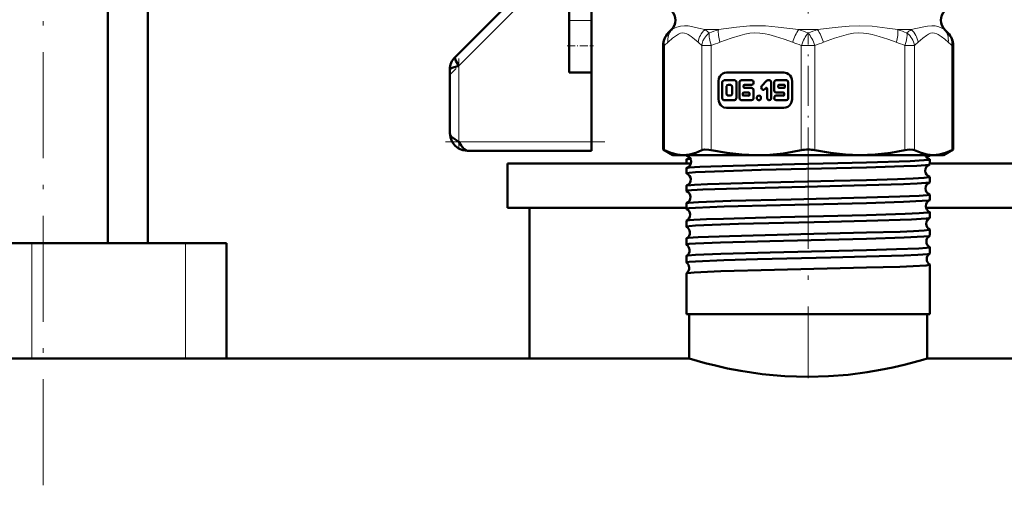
# Model space of a CAD drawing. Extents: x -1595 to 1972, y -1677 to 643.
# Tile 32 of 53: x 62 to 174, y -164 to -112. Entities that reach past the tile are written whole.
import ezdxf

# ---------------------------------------------------------------- set-up
doc = ezdxf.new("R2010")
doc.units = 0
doc.linetypes.add('DASHDOT', pattern=[18.5, 12, -3, 0.5, -3])

msp = doc.modelspace()

# ---------------------------------------------------------------- linework, layer by layer
at = {"color": 7, "linetype": 'DASHDOT', "lineweight": 18}
for p, q in [((65.1, -164.25), (65.1, 164.55)), ((151.57, -80.37), (151.57, -116.06)), ((151.57, -125.51), (151.57, -152.12))]:
    msp.add_line(p, q, dxfattribs=at)
at = {"color": 7, "lineweight": 50}
for p, q in [((72.4, -136.85), (72.4, 90.15)), ((76.92, -136.85), (76.92, 74.15)), ((117.85, -109.62), (111.65, -115.82)), ((124.57, -110.73), (124.57, -111.69)), ((127.07, -110.73), (127.07, -111.69)), ((124.57, -114.55), (124.57, -111.69)), ((127.07, -114.55), (127.07, -111.69)), ((136.13, -112.71), (135.76, -113.08)), ((136.13, -112.71), (135.76, -113.08)), ((167, -112.71), (167.38, -113.08)), ((167, -112.71), (167.38, -113.08)), ((124.57, -117.55), (124.57, -114.55)), ((127.07, -117.55), (127.07, -114.55)), ((135.17, -126.27), (135.17, -114.5)), ((167.96, -126.27), (167.96, -114.5)), ((167.96, -126.27), (167.96, -114.5)), ((111.07, -117.23), (111.07, -124.4)), ((124.57, -117.55), (127.07, -117.55)), ((127.07, -117.55), (127.07, -125.4)), ((148.83, -117.56), (142.35, -117.56)), ((141.43, -118.56), (141.43, -120.56)), ((141.85, -118.69), (141.85, -120.43)), ((143.23, -118.43), (142.09, -118.43)), ((142.76, -118.94), (142.57, -118.94)), ((143.47, -120.43), (143.47, -118.69)), ((143.8, -118.69), (143.8, -120.43)), ((145.17, -118.43), (144.04, -118.43)), ((144.27, -119.2), (144.27, -119.04)), ((144.37, -118.94), (145.17, -118.94)), ((146.86, -118.5), (146.34, -119.07)), ((147.17, -118.43), (147.03, -118.43)), ((147.4, -120.43), (147.4, -118.69)), ((147.72, -118.69), (147.72, -119.56)), ((149.09, -118.43), (147.96, -118.43)), ((148.19, -119.04), (148.19, -119.2)), ((148.86, -118.94), (148.29, -118.94)), ((148.95, -119.2), (148.95, -119.04)), ((149.33, -120.43), (149.33, -118.69)), ((149.76, -120.56), (149.76, -118.56)), ((142.33, -119.2), (142.33, -119.92)), ((142.57, -120.17), (142.76, -120.17)), ((142.99, -119.92), (142.99, -119.2)), ((144.18, -119.92), (144.18, -120.07)), ((144.84, -119.81), (144.28, -119.81)), ((144.28, -120.17), (144.84, -120.17)), ((145.17, -119.3), (144.37, -119.3)), ((144.94, -120.07), (144.94, -119.92)), ((145.41, -120.43), (145.41, -119.56)), ((146.67, -119.44), (146.77, -119.33)), ((146.93, -119.4), (146.93, -120.43)), ((147.96, -119.81), (148.76, -119.81)), ((148.76, -120.17), (147.96, -120.17)), ((148.29, -119.3), (148.86, -119.3)), ((148.86, -119.92), (148.86, -120.07)), ((142.09, -120.69), (143.23, -120.69)), ((144.04, -120.69), (145.17, -120.69)), ((147.96, -120.69), (149.09, -120.69)), ((142.35, -121.56), (148.83, -121.56)), ((127.07, -125.4), (127.07, -126.4)), ((127.07, -126.4), (113.07, -126.4)), ((135.17, -126.27), (135.32, -126.35)), ((136.27, -126.9), (135.17, -126.27)), ((166.87, -126.9), (167.96, -126.27)), ((167.81, -126.35), (167.96, -126.27)), ((117.57, -127.85), (117.57, -132.85)), ((117.57, -127.85), (138.32, -127.85)), ((136.27, -126.9), (137.43, -126.9)), ((137.43, -126.9), (145.71, -126.9)), ((137.81, -126.94), (137.81, -126.9)), ((137.81, -127.85), (137.81, -127.39)), ((145.71, -126.9), (151.57, -126.9)), ((151.57, -126.9), (157.42, -126.9)), ((157.42, -126.9), (165.7, -126.9)), ((164.87, -127.03), (165.28, -126.97)), ((165.32, -126.94), (165.32, -126.9)), ((165.32, -127.95), (165.32, -127.39)), ((165.32, -127.85), (185.57, -127.85)), ((165.7, -126.9), (166.87, -126.9)), ((137.81, -128.96), (137.81, -128.38)), ((165.32, -129.96), (165.32, -129.38)), ((137.81, -130.97), (137.81, -130.37)), ((137.81, -132.98), (137.81, -132.36)), ((165.32, -131.98), (165.32, -131.37)), ((117.57, -132.85), (137.81, -132.85)), ((120.07, -132.85), (120.07, -149.9)), ((164.9, -132.85), (185.57, -132.85)), ((165.32, -133.99), (165.32, -133.35)), ((137.81, -135), (137.81, -134.34)), ((165.32, -136.01), (165.32, -135.33)), ((63.81, -136.85), (50.73, -136.85)), ((81.18, -136.85), (63.81, -136.85)), ((85.82, -136.85), (81.18, -136.85)), ((85.82, -136.85), (85.82, -149.9)), ((137.81, -137.02), (137.81, -136.33)), ((165.32, -138.03), (165.32, -137.32)), ((137.81, -139.04), (137.81, -138.31)), ((165.32, -144.9), (165.32, -139.29)), ((137.81, -144.9), (137.81, -140.28)), ((158.16, -144.9), (137.81, -144.9)), ((138.12, -149.9), (138.12, -144.9)), ((165.32, -144.9), (158.16, -144.9)), ((165.02, -149.9), (165.02, -144.9)), ((138.12, -149.9), (-184.43, -149.9)), ((85.81, -149.9), (120.07, -149.9)), ((487.57, -149.9), (165.02, -149.9))]:
    msp.add_line(p, q, dxfattribs=at)
at = {"color": 7, "linetype": 'DASHDOT', "lineweight": 18, "ltscale": 0.296715}
msp.add_line((119.54, -109.34), (111.15, -117.74), dxfattribs=at)
at = {"color": 7, "lineweight": 18}
for p, q in [((112.07, -116.82), (118.71, -110.17)), ((127.07, -111.69), (124.57, -111.69)), ((135.75, -113.09), (135.76, -113.08)), ((135.76, -113.08), (135.78, -113.06)), ((136.16, -112.71), (136.13, -112.71)), ((139.91, -112.71), (141.44, -112.71)), ((150.49, -112.71), (152.64, -112.71)), ((161.7, -112.71), (163.22, -112.71)), ((166.97, -112.71), (167, -112.71)), ((167.34, -113.04), (167.38, -113.08)), ((167.38, -113.08), (167.41, -113.12)), ((135.17, -114.5), (135.32, -114.5)), ((135.32, -114.5), (135.32, -126.35)), ((139.54, -126.35), (139.54, -114.5)), ((139.54, -114.5), (140.62, -114.5)), ((140.62, -114.5), (140.62, -126.35)), ((150.8, -126.35), (150.8, -114.5)), ((151.57, -114.5), (150.8, -114.5)), ((152.33, -114.5), (151.57, -114.5)), ((152.33, -114.5), (152.33, -126.35)), ((162.51, -126.35), (162.51, -114.5)), ((162.51, -114.5), (163.59, -114.5)), ((163.59, -114.5), (163.59, -126.35)), ((167.81, -126.35), (167.81, -114.5)), ((167.81, -114.5), (167.96, -114.5)), ((112.07, -125.4), (112.07, -116.82)), ((127.07, -125.4), (112.07, -125.4)), ((63.81, -136.85), (63.81, -149.9)), ((81.18, -136.85), (81.18, -149.9))]:
    msp.add_line(p, q, dxfattribs=at)
at = {"color": 7, "linetype": 'DASHDOT', "lineweight": 18, "ltscale": 0.376445}
msp.add_line((151.57, -128.3), (151.57, -113.24), dxfattribs=at)
at = {"color": 7, "linetype": 'DASHDOT', "lineweight": 18, "ltscale": 0.075}
msp.add_line((124.32, -114.55), (127.32, -114.55), dxfattribs=at)
at = {"color": 7, "linetype": 'DASHDOT', "lineweight": 18, "ltscale": 0.257574}
msp.add_line((112.07, -115.96), (112.07, -126.26), dxfattribs=at)
at = {"color": 7, "linetype": 'DASHDOT', "lineweight": 18, "ltscale": 0.45}
msp.add_line((110.57, -125.4), (128.57, -125.4), dxfattribs=at)
at = {"color": 7, "lineweight": 18}
for points in [[(136.16, -112.71), (136.52, -112.51), (136.74, -112.42), (137.13, -112.3), (137.59, -112.26)], [(137.59, -112.26), (138.01, -112.29), (138.38, -112.35), (139.16, -112.53), (139.91, -112.71)], [(141.44, -112.71), (143.46, -112.42), (144.98, -112.28), (145.78, -112.26)], [(145.78, -112.26), (146.76, -112.29), (148.19, -112.42), (150.49, -112.71)], [(152.64, -112.71), (154.95, -112.42), (156.22, -112.3), (157.36, -112.26)], [(157.36, -112.26), (158.79, -112.33), (160.52, -112.53), (161.7, -112.71)], [(163.22, -112.71), (164.45, -112.42), (165.05, -112.3), (165.55, -112.26)], [(165.55, -112.26), (165.93, -112.29), (166.25, -112.37), (166.53, -112.48), (166.97, -112.71)], [(139.13, -114.13), (138.73, -113.79), (138.33, -113.47), (138.01, -113.25), (137.84, -113.17), (137.59, -113.09), (137.37, -113.07), (137.13, -113.12), (136.9, -113.22), (136.68, -113.36), (136.25, -113.69), (135.73, -114.13)], [(140.39, -113.08), (140.08, -113.36), (139.84, -113.68), (139.68, -113.99), (139.58, -114.28), (139.54, -114.5)], [(149.82, -114.13), (148.86, -113.79), (147.89, -113.47), (147.11, -113.25), (146.71, -113.17), (146.1, -113.09), (145.55, -113.07), (144.98, -113.12), (144.42, -113.22), (143.9, -113.36), (142.85, -113.69), (141.6, -114.13)], [(161.53, -114.13), (160.57, -113.79), (159.6, -113.47), (158.82, -113.25), (158.42, -113.17), (157.81, -113.09), (157.26, -113.07), (156.69, -113.12), (156.13, -113.22), (155.61, -113.36), (154.56, -113.69), (153.31, -114.13)], [(162.51, -114.5), (162.64, -114.06), (162.73, -113.65), (162.75, -113.35), (162.74, -113.08)], [(167.4, -114.13), (167.01, -113.79), (166.61, -113.47), (166.28, -113.25), (166.11, -113.17), (165.86, -113.09), (165.64, -113.07), (165.4, -113.12), (165.17, -113.22), (164.95, -113.36), (164.52, -113.69), (164, -114.13)]]:
    msp.add_lwpolyline(points, dxfattribs=at)
at = {"color": 7, "lineweight": 50}
for points in [[(112.07, -116.82), (111.45, -116.99), (111.24, -117.07), (111.11, -117.15), (111.08, -117.19), (111.07, -117.23)], [(111.65, -115.82), (111.63, -115.86), (111.63, -115.91), (111.65, -116.02), (111.74, -116.22), (112.07, -116.82)], [(142.35, -117.56), (142.13, -117.59), (141.92, -117.67), (141.74, -117.81), (141.59, -117.99), (141.49, -118.21), (141.43, -118.56)], [(149.76, -118.56), (149.73, -118.32), (149.65, -118.09), (149.52, -117.89), (149.35, -117.73), (149.15, -117.62), (148.83, -117.56)], [(142.09, -118.43), (141.95, -118.48), (141.87, -118.61), (141.85, -118.69)], [(142.57, -118.94), (142.43, -118.99), (142.34, -119.12), (142.33, -119.2)], [(142.99, -119.2), (142.95, -119.05), (142.83, -118.95), (142.76, -118.94)], [(143.47, -118.69), (143.42, -118.53), (143.3, -118.44), (143.23, -118.43)], [(144.04, -118.43), (143.9, -118.48), (143.81, -118.61), (143.8, -118.69)], [(146.34, -119.07), (146.28, -119.15), (146.27, -119.27), (146.34, -119.44), (146.49, -119.51), (146.56, -119.5), (146.67, -119.44)], [(147.4, -118.69), (147.36, -118.53), (147.24, -118.44), (147.17, -118.43)], [(147.96, -118.43), (147.82, -118.48), (147.73, -118.61), (147.72, -118.69)], [(149.33, -118.69), (149.28, -118.53), (149.16, -118.44), (149.09, -118.43)], [(142.33, -119.92), (142.37, -120.07), (142.49, -120.16), (142.57, -120.17)], [(142.76, -120.17), (142.89, -120.12), (142.98, -120), (142.99, -119.92)], [(145.41, -119.56), (145.37, -119.41), (145.24, -119.31), (145.17, -119.3)], [(147.72, -119.56), (147.76, -119.71), (147.89, -119.8), (147.96, -119.81)], [(141.43, -120.56), (141.46, -120.8), (141.54, -121.02), (141.66, -121.22), (141.83, -121.38), (142.03, -121.5), (142.35, -121.56)], [(141.85, -120.43), (141.9, -120.58), (142.02, -120.68), (142.09, -120.69)], [(143.23, -120.69), (143.37, -120.64), (143.45, -120.51), (143.47, -120.43)], [(143.8, -120.43), (143.85, -120.58), (143.97, -120.68), (144.04, -120.69)], [(145.17, -120.69), (145.31, -120.64), (145.4, -120.51), (145.41, -120.43)], [(146.93, -120.43), (146.98, -120.58), (147.1, -120.68), (147.17, -120.69)], [(147.17, -120.69), (147.3, -120.64), (147.39, -120.51), (147.4, -120.43)], [(148.83, -121.56), (149.05, -121.53), (149.26, -121.44), (149.45, -121.3), (149.59, -121.12), (149.7, -120.91), (149.76, -120.56)], [(149.09, -120.69), (149.23, -120.64), (149.32, -120.51), (149.33, -120.43)], [(111.07, -124.4), (111.12, -124.61), (111.27, -124.82), (111.62, -125.11), (112.07, -125.4)], [(113.07, -126.4), (112.54, -126.34), (112.06, -126.15), (111.64, -125.83), (111.32, -125.4), (111.13, -124.92), (111.07, -124.4)], [(112.07, -125.4), (112.34, -125.82), (112.48, -126.01), (112.69, -126.23), (112.87, -126.35), (113.07, -126.4)], [(135.32, -126.35), (136.05, -126.66), (136.75, -126.84), (137.43, -126.9)], [(137.43, -126.9), (138.14, -126.84), (138.88, -126.64), (139.54, -126.35)], [(139.54, -126.35), (139.68, -126.3), (139.87, -126.27), (140.34, -126.3), (140.62, -126.35)], [(140.62, -126.35), (142.39, -126.66), (144.07, -126.84), (145.71, -126.9)], [(145.71, -126.9), (147.24, -126.85), (148.77, -126.7), (149.79, -126.54), (150.8, -126.35)], [(152.33, -126.35), (154.1, -126.66), (155.78, -126.84), (157.42, -126.9)], [(157.42, -126.9), (159.14, -126.84), (160.91, -126.64), (162.51, -126.35)], [(162.51, -126.35), (163.04, -126.27), (163.45, -126.3), (163.59, -126.35)], [(163.59, -126.35), (164.33, -126.66), (165.02, -126.84), (165.7, -126.9)], [(165.7, -126.9), (166.38, -126.84), (167.08, -126.66), (167.81, -126.35)], [(137.81, -126.94), (137.81, -126.94), (137.81, -126.94), (137.82, -126.93), (137.84, -126.92), (137.93, -126.9)], [(137.85, -126.97), (137.82, -126.96), (137.81, -126.95), (137.81, -126.95), (137.81, -126.94)], [(137.81, -127.39), (137.81, -127.38), (137.81, -127.38), (137.82, -127.37), (137.86, -127.36)], [(138.34, -127.62), (138.3, -127.91), (138.12, -128.19), (137.87, -128.35), (137.85, -128.36)], [(137.85, -128.36), (138.11, -128.32), (139.33, -128.23), (143.08, -128.1), (150.04, -127.92), (158.16, -127.73)], [(158.16, -127.73), (163.09, -127.57), (164.65, -127.49), (165.25, -127.42), (165.3, -127.41), (165.32, -127.4), (165.32, -127.39), (165.32, -127.39), (165.32, -127.39)], [(158.16, -128.29), (162.37, -128.16), (163.84, -128.1), (164.84, -128.04), (165.2, -127.99), (165.29, -127.97)], [(165.28, -126.97), (165.31, -126.96), (165.32, -126.95), (165.32, -126.95), (165.32, -126.94)], [(165.32, -127.39), (165.32, -127.38), (165.32, -127.38), (165.31, -127.37), (165.28, -127.36)], [(137.81, -128.96), (137.81, -128.95), (137.81, -128.95), (137.82, -128.94), (137.84, -128.93), (138.13, -128.89), (138.83, -128.83), (142.08, -128.7), (146.26, -128.58), (158.16, -128.29)], [(137.81, -128.38), (137.81, -128.38), (137.81, -128.37), (137.82, -128.37), (137.85, -128.36)], [(137.84, -130.35), (137.92, -130.33), (138.72, -130.26), (140.21, -130.18), (145.47, -130.02), (154.52, -129.81), (158.16, -129.72)], [(158.16, -129.72), (161.67, -129.61), (163.43, -129.55), (164.65, -129.48), (165.25, -129.41), (165.3, -129.4), (165.32, -129.39), (165.32, -129.38), (165.32, -129.38), (165.32, -129.38)], [(158.16, -130.31), (162.34, -130.18), (163.9, -130.11), (164.88, -130.04), (165.22, -130), (165.3, -129.98)], [(137.81, -130.97), (137.81, -130.97), (137.81, -130.96), (137.81, -130.96), (137.83, -130.95), (138.02, -130.91), (138.4, -130.87), (139.65, -130.8), (143.71, -130.66), (151.24, -130.47), (158.16, -130.31)], [(137.81, -132.98), (137.81, -132.98), (137.81, -132.98), (137.82, -132.97), (137.84, -132.96), (138.13, -132.92), (138.84, -132.86), (142.08, -132.72), (148.43, -132.55), (158.16, -132.32)], [(137.83, -132.34), (137.88, -132.33), (138.06, -132.3), (139.19, -132.22), (142.82, -132.08), (149.67, -131.91), (158.16, -131.7)], [(158.16, -131.7), (161.93, -131.59), (164.11, -131.5), (165.04, -131.43), (165.29, -131.39), (165.31, -131.38), (165.32, -131.37), (165.32, -131.37), (165.32, -131.37)], [(158.16, -132.32), (162.36, -132.19), (164.47, -132.09), (165.18, -132.02), (165.31, -131.99)], [(158.16, -133.69), (162.55, -133.56), (164.12, -133.48), (165.11, -133.41), (165.27, -133.38), (165.31, -133.37), (165.32, -133.36), (165.32, -133.36), (165.32, -133.35)], [(137.81, -135), (137.81, -135), (137.81, -134.99), (137.82, -134.99), (137.84, -134.98), (138.13, -134.93), (138.83, -134.88), (140.73, -134.79), (143.71, -134.69), (153.95, -134.44), (158.16, -134.34)], [(137.82, -134.33), (137.89, -134.31), (138.17, -134.27), (138.64, -134.23), (140.08, -134.16), (142.01, -134.09), (146.83, -133.96), (158.16, -133.69)], [(158.16, -134.34), (163.25, -134.17), (164.92, -134.07), (165.24, -134.03), (165.31, -134.01)], [(137.82, -136.31), (137.86, -136.3), (138.02, -136.27), (139.12, -136.19), (142.68, -136.05), (150.75, -135.85), (158.16, -135.67)], [(158.16, -135.67), (161.96, -135.56), (163.47, -135.5), (164.67, -135.43), (165.25, -135.37), (165.3, -135.35), (165.32, -135.35), (165.32, -135.34), (165.32, -135.34), (165.32, -135.33)], [(137.81, -137.02), (137.81, -137.02), (137.81, -137.01), (137.82, -137.01), (137.84, -137), (138.13, -136.95), (138.83, -136.9), (141.68, -136.78), (147.25, -136.62), (158.16, -136.36)], [(158.16, -136.36), (162.41, -136.23), (164.64, -136.11), (165.2, -136.06), (165.29, -136.04), (165.31, -136.03)], [(137.82, -138.29), (137.85, -138.28), (137.97, -138.26), (138.84, -138.18), (141.69, -138.06), (147.29, -137.91), (158.16, -137.65)], [(158.16, -137.65), (161.57, -137.55), (164.09, -137.45), (164.94, -137.39), (165.28, -137.34), (165.31, -137.33), (165.32, -137.32), (165.32, -137.32), (165.32, -137.32)], [(137.81, -139.04), (137.81, -139.04), (137.81, -139.04), (137.82, -139.03), (137.84, -139.02), (138.13, -138.97), (138.83, -138.92), (142.03, -138.79), (145.84, -138.68), (154.13, -138.48), (158.16, -138.38)], [(158.16, -138.38), (162.42, -138.25), (163.98, -138.18), (165.11, -138.09), (165.28, -138.06), (165.32, -138.04)], [(137.81, -140.27), (137.84, -140.26), (137.94, -140.24), (138.67, -140.17), (141.71, -140.04), (147.78, -139.88), (158.16, -139.63)], [(158.16, -139.63), (161.93, -139.52), (163.43, -139.46), (164.91, -139.37), (165.26, -139.33), (165.3, -139.31), (165.32, -139.31), (165.32, -139.3), (165.32, -139.3), (165.32, -139.29)], [(138.12, -149.9), (139.94, -150.42), (141.1, -150.71), (142.45, -151.02), (143.95, -151.31), (146.36, -151.67), (147.62, -151.8), (148.92, -151.9), (150.24, -151.96), (151.57, -151.99)], [(151.57, -151.99), (153.87, -151.92), (156.11, -151.74), (158.25, -151.46), (159.76, -151.2), (161.14, -150.92), (162.56, -150.58), (164.54, -150.04), (165.02, -149.9)]]:
    msp.add_lwpolyline(points, dxfattribs=at)
for centre, radius, start, end in [((135.07, -111.65), 1.5, 315, 45), ((168.07, -111.65), 1.5, 135, 225), ((137.17, -114.5), 2, 135, 180), ((137.17, -114.5), 2, 135, 180), ((165.96, -114.5), 2, 0, 45), ((165.96, -114.5), 2, 0, 45), ((113.05, -117.22), 1.98, 134.808, 180.192), ((113.05, -117.22), 1.98, 134.808, 180.192), ((144.37, -119.04), 0.099, 92.7194, 182.4973), ((147.03, -118.66), 0.228, 90.5034, 137.9633), ((148.29, -119.04), 0.099, 92.7495, 182.4757), ((148.85, -119.04), 0.099, 357.5221, 87.2398), ((144.28, -119.91), 0.099, 92.7495, 182.4757), ((144.28, -120.08), 0.099, 177.5221, 267.2398), ((144.37, -119.2), 0.099, 177.499, 267.2768), ((144.84, -119.91), 0.099, 357.5221, 87.2398), ((144.84, -120.08), 0.099, 272.7495, 2.4757), ((146.84, -119.39), 0.0913, 90.5034, 137.9633), ((146.83, -119.4), 0.099, 357.4988, 87.2772), ((148.29, -119.2), 0.099, 177.5221, 267.2398), ((148.76, -119.91), 0.099, 357.499, 87.2768), ((148.76, -120.08), 0.099, 272.7194, 2.4973), ((148.85, -119.2), 0.099, 272.7495, 2.4757), ((151.55, -130), 3.73, 89.8318, 101.6737), ((151.58, -130), 3.73, 78.3264, 90.1681), ((137.61, -127.66), 0.727, 2.6288, 71.2194), ((137.66, -126.71), 0.682, 286.9336, 317.0682), ((138.44, -130.22), 2.92, 93.6253, 101.4711), ((165.49, -126.68), 0.717, 198.1244, 252.3534), ((165.54, -128.66), 0.73, 109.8155, 180.6518), ((165.5, -127.63), 0.693, 107.9975, 138.9541), ((165.29, -127.93), 0.0457, 274.1483, 328.4829), ((137.84, -128.94), 0.0392, 208.7329, 264.2921), ((137.58, -129.66), 0.73, 2.7344, 69.1449), ((165.54, -128.67), 0.73, 179.8586, 250.2518), ((137.57, -129.67), 0.732, 290.9016, 3.417), ((165.57, -130.66), 0.732, 112.0575, 180.5678), ((165.29, -129.4), 0.0451, 31.7, 85.9456), ((165.29, -129.95), 0.034, 277.4234, 333.9208), ((137.84, -130.39), 0.0385, 95.5963, 151.1796), ((137.83, -130.96), 0.03, 203.6851, 260.8045), ((137.54, -131.66), 0.732, 2.8077, 66.7538), ((165.57, -130.67), 0.732, 179.9532, 248.0006), ((137.83, -132.37), 0.0293, 99.1411, 156.2477), ((137.54, -131.67), 0.734, 293.2627, 3.3563), ((165.61, -132.66), 0.734, 114.5469, 180.5173), ((165.3, -131.38), 0.0333, 26.2116, 82.6689), ((165.3, -131.97), 0.0267, 281.0812, 338.5595), ((137.83, -132.98), 0.024, 199.2867, 256.956), ((137.5, -133.66), 0.734, 2.8723, 64.1391), ((165.61, -132.67), 0.734, 180.0243, 245.4829), ((165.3, -133.36), 0.026, 21.4983, 78.9754), ((137.83, -134.35), 0.0234, 102.9699, 160.4875), ((137.5, -133.67), 0.735, 295.882, 3.2943), ((165.65, -134.66), 0.736, 117.2651, 180.4506), ((165.65, -134.67), 0.735, 180.0746, 242.7809), ((165.3, -133.99), 0.0218, 285.0947, 342.574), ((137.82, -135), 0.02, 195.7429, 252.7966), ((137.47, -135.66), 0.735, 2.9129, 61.3625), ((137.47, -135.67), 0.737, 298.6616, 3.2545), ((165.3, -135.34), 0.0212, 17.6132, 75.0042), ((137.82, -136.33), 0.0194, 106.979, 164.1647), ((165.68, -136.66), 0.737, 120.1208, 180.4082), ((165.68, -136.67), 0.737, 180.1165, 239.9166), ((165.31, -136.01), 0.0184, 289.3147, 345.9683), ((137.82, -137.02), 0.0171, 192.5559, 248.4905), ((137.43, -137.66), 0.737, 2.9537, 58.4206), ((137.43, -137.67), 0.738, 301.5712, 3.2184), ((165.31, -137.32), 0.0178, 14.1531, 70.7985), ((137.82, -138.31), 0.0164, 111.3663, 167.4583), ((137.82, -139.04), 0.015, 189.9359, 244.0138), ((137.39, -139.66), 0.738, 2.9796, 55.3503), ((165.72, -138.66), 0.738, 123.1304, 180.3703), ((165.72, -138.67), 0.738, 180.1444, 236.9148), ((165.31, -138.03), 0.016, 293.5272, 348.6935), ((137.39, -139.67), 0.739, 304.6583, 3.1797), ((165.31, -139.3), 0.0153, 11.3342, 66.5139), ((137.82, -140.29), 0.0143, 115.7618, 169.947)]:
    msp.add_arc(centre, radius, start, end, dxfattribs=at)
at = {"color": 7, "lineweight": 18}
for centre, radius, start, end in [((139.61, -116.92), 5.44, 129.3559, 135.1646), ((135.99, -118.2), 6.75, 49.2926, 54.3913), ((146.98, -130.07), 18.22, 107.7111, 111.2104), ((144.73, -131.18), 19.35, 69.2976, 72.6677), ((158.4, -131.18), 19.35, 107.3323, 110.7024), ((156.15, -130.07), 18.22, 68.7896, 72.2889), ((167.14, -118.2), 6.75, 125.6087, 130.7074), ((163.52, -116.92), 5.44, 44.8354, 50.6441), ((139.51, -118.67), 5.91, 129.841, 135.1615), ((135.35, -118.67), 5.91, 44.8385, 50.159), ((147.11, -130.12), 16.91, 109.0079, 112.5497), ((144.31, -130.12), 16.91, 67.4503, 70.9921), ((158.82, -130.12), 16.91, 109.0079, 112.5497), ((156.03, -130.12), 16.91, 67.4503, 70.9921), ((167.79, -118.67), 5.91, 129.841, 135.1615), ((163.62, -118.67), 5.91, 44.8385, 50.159)]:
    msp.add_arc(centre, radius, start, end, dxfattribs=at)
for centre, major_axis, ratio, start_param, end_param in [((137.17, -114.5), (1.41, -1.41), 0.862856, 3.141593, 4.000478), ((137.57, -114.13), (1.28, -1.54), 0.880592, 3.24575, 4.081599), ((140.98, -114.13), (-1.28, -1.54), 0.880592, 4.50733, 5.343179), ((141.39, -114.5), (0.77, -1.85), 0.357407, 3.706528, 4.565414), ((142.36, -114.13), (0.65, -1.89), 0.364753, 3.751886, 4.587735), ((150.59, -114.13), (-0.65, -1.89), 0.364753, 4.001194, 4.837043), ((151.57, -114.5), (-0.77, -1.85), 0.357407, 4.000478, 4.859364), ((151.57, -114.5), (0.77, -1.85), 0.357407, 1.423821, 2.282707), ((152.54, -114.13), (0.65, -1.89), 0.364753, 1.446142, 2.281991), ((160.77, -114.13), (-0.65, -1.89), 0.364753, 1.695451, 2.5313), ((161.74, -114.5), (1.41, -1.41), 0.862856, 0.858886, 1.717772), ((162.15, -114.13), (1.28, -1.54), 0.880592, 0.940006, 1.775856), ((165.56, -114.13), (-1.28, -1.54), 0.880592, 2.201586, 3.037435), ((165.96, -114.5), (1.41, 1.41), 0.862856, 5.4243, 6.283185)]:
    msp.add_ellipse(centre, major_axis=major_axis, ratio=ratio, start_param=start_param, end_param=end_param, dxfattribs=at)
at = {"color": 7, "lineweight": 50}
for centre, start_param, end_param in [((145.17, -118.69), 3.141593, 6.283185), ((147.96, -120.43), 0, 3.141593)]:
    msp.add_ellipse(centre, major_axis=(0, 0.257), ratio=0.92388, start_param=start_param, end_param=end_param, dxfattribs=at)
msp.add_ellipse((146, -120.43), major_axis=(0, 0.257), ratio=0.92388, dxfattribs=at)

doc.saveas('drawing.dxf')
